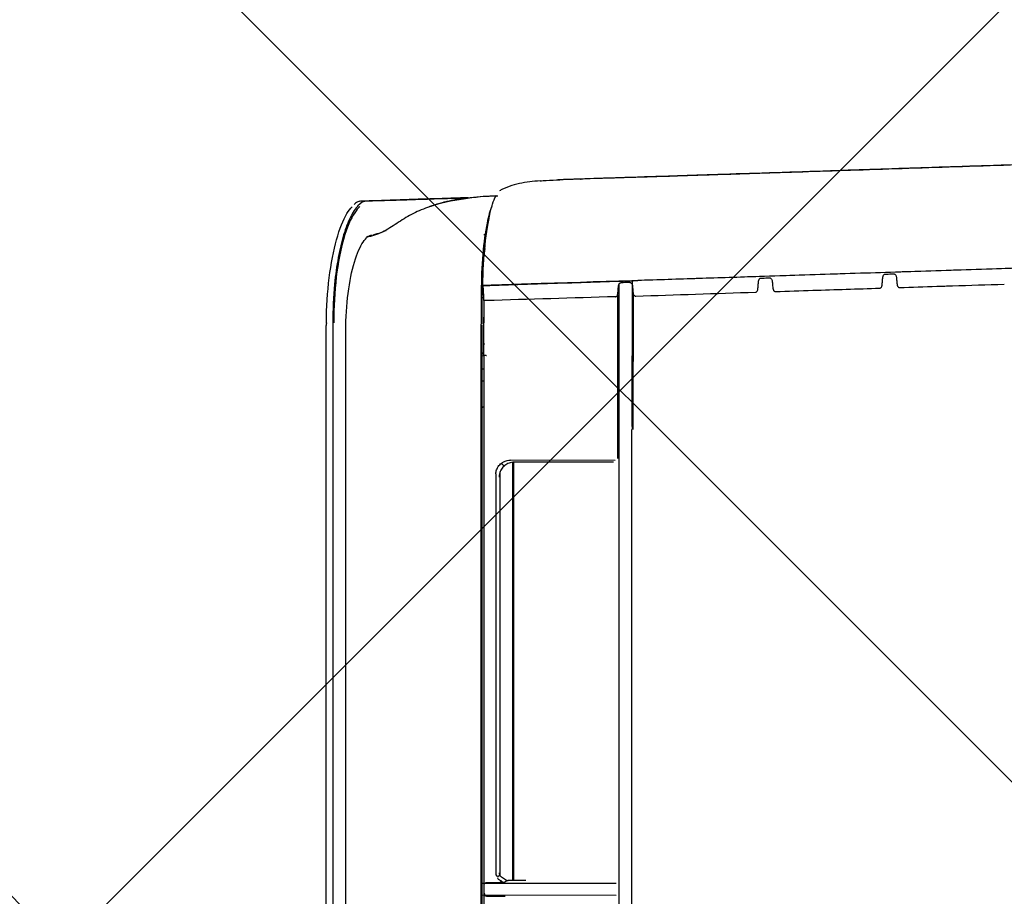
# Model space of a CAD drawing. Header units: millimetres. Extents: x 24385 to 79107, y -56478 to -23676.
# Tile 96 of 256: x 29196 to 29216, y -35213 to -35195. Entities that reach past the tile are written whole.
import ezdxf

# ---------------------------------------------------------------- set-up
doc = ezdxf.new("R2010")
doc.units = ezdxf.units.MM
doc.header["$LTSCALE"] = 2
doc.linetypes.add('DASHED', pattern=[19.05, 12.7, -6.35])
doc.layers.add('0_OPIS', color=7, linetype='Continuous', lineweight=13)
doc.layers.add('A_KRESKOWANIE', color=9, linetype='Continuous', lineweight=0)
for name, color, linetype in [('3DPLAN_A_OPIS', 8, 'Continuous'), ('IS_freon_urządzenia', 3, 'DASHED'), ('IS_KLIM_urządzenia', 3, 'Continuous')]:
    doc.layers.add(name, color=color, linetype=linetype)
doc.styles.add('ARIAL', font='arial.ttf')

# ---------------------------------------------------------------- blocks, each defined once
blk = doc.blocks.new('G$C8A3076D4')
at = {"layer": 'IS_KLIM_urządzenia', "linetype": 'Continuous'}
for p, q in [((0, 25.983), (0.687, 5.033)), ((2.96, 6.647), (6.048, 6.64)), ((6.111, 6.672), (3.17, 6.674)), ((4.742, 6.649), (6.104, 6.646)), ((98.423, 6.636), (6.111, 6.64)), ((2.963, 6.357), (5.976, 6.359)), ((3.184, 6.331), (6.742, 6.331)), ((98.561, 6.362), (5.976, 6.362)), ((6.79, 6.277), (6.778, 4.001)), ((15.978, 6.297), (15.981, 3.358)), ((16.237, 6.297), (16.234, 3.358)), ((15.915, 4.076), (6.825, 4.076)), ((6.828, 4.049), (15.915, 4.049)), ((15.958, 3.857), (15.911, 3.925)), ((7.074, 3.683), (15.79, 3.688)), ((15.79, 3.688), (15.82, 3.704)), ((15.838, 3.711), (15.797, 3.77)), ((15.857, 3.723), (15.884, 3.737)), ((15.884, 3.737), (15.925, 3.798)), ((4.506, 3.478), (4.506, 3.426)), ((4.51, 3.431), (4.516, 3.387)), ((4.805, 3.387), (4.79, 3.431)), ((16.188, 3.431), (16.027, 3.431)), ((3.252, 3.418), (3.25, 3.391)), ((3.812, 3.367), (3.823, 3.367)), ((100.699, 3.367), (3.823, 3.367)), ((99.292, 3.387), (3.847, 3.387)), ((3.957, 3.397), (3.957, 3.387)), ((3.792, 0.001), (3.792, 0.001))]:
    blk.add_line(p, q, dxfattribs=at)
blk.add_ellipse((16.188, 3.485), major_axis=(0, 0.0539), ratio=0.991444, start_param=3.141593, end_param=4.704533, dxfattribs=at)
for points, knots in [([(2.359, 22.596), (2.457, 19.608), (2.555, 16.62), (2.749, 10.647), (2.846, 7.664), (2.943, 4.684)], [0, 0, 0, 0, 0.5, 0.5, 1, 1, 1, 1]), ([(2.365, 22.46), (2.373, 22.204), (2.381, 21.948), (2.428, 20.523), (2.466, 19.353), (2.523, 17.599), (2.543, 17.015), (2.581, 15.845), (2.6, 15.261), (2.638, 14.092), (2.657, 13.507), (2.695, 12.339), (2.714, 11.754), (2.752, 10.586), (2.771, 10.002), (2.804, 8.976), (2.818, 8.535), (2.847, 7.652), (2.861, 7.21), (2.876, 6.769)], [0, 0, 0, 0, 0.048883, 0.048883, 0.272343, 0.272343, 0.384073, 0.384073, 0.495803, 0.495803, 0.607534, 0.607534, 0.719264, 0.719264, 0.830995, 0.830995, 0.915496, 0.915496, 1, 1, 1, 1]), ([(0.199, 19.964), (0.206, 19.764), (0.227, 19.131), (0.264, 18.016), (0.307, 16.715), (0.349, 15.452), (0.388, 14.269), (0.427, 13.09), (0.465, 11.946), (0.5, 10.868), (0.532, 9.88), (0.561, 9.002), (0.585, 8.25), (0.605, 7.647), (0.619, 7.192), (0.629, 6.858), (0.638, 6.581), (0.644, 6.355), (0.65, 6.176), (0.653, 6.074), (0.654, 6.032), (0.654, 6.026)], [0, 0, 0, 0, 0.033666, 0.107152, 0.188672, 0.254968, 0.32369, 0.393542, 0.463176, 0.531284, 0.596616, 0.657927, 0.714027, 0.76367, 0.806317, 0.842985, 0.874976, 0.91706, 0.955436, 0.994067, 1, 1, 1, 1]), ([(0.273, 17.648), (0.284, 17.31), (0.306, 16.659), (0.336, 15.724), (0.371, 14.666), (0.409, 13.494), (0.452, 12.193), (0.493, 10.954), (0.532, 9.752), (0.568, 8.659), (0.599, 7.7), (0.624, 6.953), (0.641, 6.416), (0.654, 6.046), (0.664, 5.728), (0.67, 5.553), (0.671, 5.519), (0.671, 5.527), (0.67, 5.542), (0.67, 5.545), (0.672, 5.499), (0.674, 5.413), (0.678, 5.309), (0.681, 5.207), (0.683, 5.158)], [0, 0, 0, 0, 0.029957, 0.057832, 0.083663, 0.125308, 0.165156, 0.206063, 0.246644, 0.289451, 0.326935, 0.365342, 0.405675, 0.442277, 0.483427, 0.560139, 0.636785, 0.663365, 0.713506, 0.796381, 0.866824, 0.914114, 0.958497, 1, 1, 1, 1]), ([(3.027, 12.461), (3.018, 12.732), (3.009, 13.003), (2.997, 13.386), (2.993, 13.498), (2.99, 13.61)], [0, 0, 0, 0, 0.707433, 0.707433, 1, 1, 1, 1]), ([(2.956, 12.405), (2.97, 12.406), (2.985, 12.41), (3.003, 12.421), (3.007, 12.424), (3.015, 12.431), (3.019, 12.435), (3.023, 12.444), (3.025, 12.447), (3.027, 12.454), (3.027, 12.458), (3.027, 12.461)], [0, 0, 0, 0, 0.485389, 0.485389, 0.643814, 0.643814, 0.804019, 0.804019, 0.909153, 0.909153, 1, 1, 1, 1]), ([(2.73, 12.335), (2.73, 12.339), (2.73, 12.343), (2.733, 12.351), (2.734, 12.355), (2.74, 12.363), (2.744, 12.367), (2.756, 12.377), (2.764, 12.382), (2.782, 12.388), (2.791, 12.39), (2.801, 12.391)], [0, 0, 0, 0, 0.112733, 0.112733, 0.224005, 0.224005, 0.397361, 0.397361, 0.689794, 0.689794, 1, 1, 1, 1]), ([(2.736, 12.147), (2.735, 12.169), (2.734, 12.192), (2.733, 12.238), (2.732, 12.262), (2.731, 12.303), (2.73, 12.319), (2.73, 12.335)], [0, 0, 0, 0, 0.353933, 0.353933, 0.742433, 0.742433, 1, 1, 1, 1]), ([(2.801, 12.391), (2.805, 12.392), (2.81, 12.392), (2.845, 12.395), (2.875, 12.398), (2.922, 12.402), (2.939, 12.403), (2.956, 12.405)], [0, 0, 0, 0, 0.093151, 0.093151, 0.677143, 0.677143, 1, 1, 1, 1]), ([(2.802, 12.097), (2.788, 12.098), (2.774, 12.102), (2.757, 12.112), (2.753, 12.115), (2.746, 12.122), (2.742, 12.126), (2.738, 12.135), (2.737, 12.138), (2.736, 12.144), (2.736, 12.145), (2.736, 12.147)], [0, 0, 0, 0, 0.502877, 0.502877, 0.669506, 0.669506, 0.838272, 0.838272, 0.948302, 0.948302, 1, 1, 1, 1]), ([(2.974, 12.081), (2.946, 12.084), (2.917, 12.086), (2.859, 12.091), (2.831, 12.094), (2.802, 12.097)], [0, 0, 0, 0, 0.499601, 0.499601, 1, 1, 1, 1]), ([(3.041, 12.03), (3.041, 12.034), (3.04, 12.038), (3.037, 12.045), (3.035, 12.049), (3.029, 12.058), (3.025, 12.062), (3.012, 12.071), (3.003, 12.075), (2.987, 12.079), (2.981, 12.081), (2.974, 12.081)], [0, 0, 0, 0, 0.106228, 0.106228, 0.237447, 0.237447, 0.435685, 0.435685, 0.773703, 0.773703, 1, 1, 1, 1]), ([(3.114, 9.763), (3.105, 10.033), (3.097, 10.304), (3.072, 11.06), (3.056, 11.545), (3.041, 12.03)], [0, 0, 0, 0, 0.35792, 0.35792, 1, 1, 1, 1]), ([(2.817, 9.636), (2.817, 9.64), (2.817, 9.644), (2.82, 9.652), (2.822, 9.655), (2.827, 9.664), (2.831, 9.668), (2.843, 9.678), (2.851, 9.683), (2.869, 9.689), (2.879, 9.691), (2.889, 9.692)], [0, 0, 0, 0, 0.111721, 0.111721, 0.221996, 0.221996, 0.393756, 0.393756, 0.683537, 0.683537, 1, 1, 1, 1]), ([(2.823, 9.445), (2.822, 9.47), (2.822, 9.494), (2.82, 9.543), (2.819, 9.568), (2.818, 9.607), (2.817, 9.621), (2.817, 9.636)], [0, 0, 0, 0, 0.384828, 0.384828, 0.772078, 0.772078, 1, 1, 1, 1]), ([(2.889, 9.692), (2.893, 9.693), (2.898, 9.693), (2.933, 9.696), (2.963, 9.699), (3.009, 9.703), (3.026, 9.705), (3.042, 9.706)], [0, 0, 0, 0, 0.088908, 0.088908, 0.67875, 0.67875, 1, 1, 1, 1]), ([(3.042, 9.706), (3.057, 9.707), (3.072, 9.711), (3.09, 9.722), (3.094, 9.725), (3.102, 9.732), (3.106, 9.737), (3.111, 9.745), (3.112, 9.749), (3.114, 9.756), (3.114, 9.759), (3.114, 9.763)], [0, 0, 0, 0, 0.483859, 0.483859, 0.642104, 0.642104, 0.802108, 0.802108, 0.906882, 0.906882, 1, 1, 1, 1]), ([(2.889, 9.395), (2.875, 9.396), (2.861, 9.4), (2.844, 9.41), (2.84, 9.413), (2.833, 9.42), (2.829, 9.425), (2.825, 9.433), (2.824, 9.436), (2.823, 9.442), (2.823, 9.444), (2.823, 9.445)], [0, 0, 0, 0, 0.504394, 0.504394, 0.671361, 0.671361, 0.840493, 0.840493, 0.951097, 0.951097, 1, 1, 1, 1]), ([(3.063, 9.379), (3.034, 9.382), (3.005, 9.385), (2.947, 9.39), (2.918, 9.392), (2.889, 9.395)], [0, 0, 0, 0, 0.499628, 0.499628, 1, 1, 1, 1]), ([(3.128, 9.329), (3.128, 9.333), (3.127, 9.337), (3.125, 9.344), (3.123, 9.348), (3.117, 9.356), (3.112, 9.361), (3.099, 9.37), (3.09, 9.374), (3.075, 9.378), (3.069, 9.379), (3.063, 9.379)], [0, 0, 0, 0, 0.107208, 0.107208, 0.239667, 0.239667, 0.439841, 0.439841, 0.781249, 0.781249, 1, 1, 1, 1]), ([(2.983, 3.452), (2.975, 3.722), (2.966, 3.992), (2.948, 4.552), (2.938, 4.842), (2.911, 5.677), (2.893, 6.223), (2.876, 6.769)], [0, 0, 0, 0, 0.244148, 0.244148, 0.506496, 0.506496, 1, 1, 1, 1]), ([(2.88, 6.644), (2.879, 6.683), (2.877, 6.722), (2.876, 6.764), (2.876, 6.766), (2.876, 6.769)], [0, 0, 0, 0, 0.935275, 0.935275, 1, 1, 1, 1]), ([(2.88, 6.644), (2.892, 6.645), (2.904, 6.646), (2.946, 6.65), (2.977, 6.653), (3.037, 6.658), (3.067, 6.661), (3.112, 6.665), (3.126, 6.666), (3.141, 6.667)], [0, 0, 0, 0, 0.138812, 0.138812, 0.486574, 0.486574, 0.834336, 0.834336, 1, 1, 1, 1]), ([(2.88, 6.644), (2.898, 6.646), (2.917, 6.647), (2.954, 6.651), (2.972, 6.652), (2.991, 6.654)], [0, 0, 0, 0, 0.496946, 0.496946, 1, 1, 1, 1]), ([(2.917, 6.597), (2.917, 6.601), (2.918, 6.605), (2.92, 6.613), (2.922, 6.616), (2.927, 6.625), (2.931, 6.629), (2.943, 6.639), (2.952, 6.644), (2.97, 6.651), (2.981, 6.653), (2.991, 6.654)], [0, 0, 0, 0, 0.108819, 0.108819, 0.216179, 0.216179, 0.384184, 0.384184, 0.669918, 0.669918, 1, 1, 1, 1]), ([(3.141, 6.667), (3.155, 6.669), (3.171, 6.673), (3.189, 6.683), (3.193, 6.687), (3.201, 6.694), (3.205, 6.698), (3.21, 6.707), (3.211, 6.71), (3.213, 6.718), (3.214, 6.721), (3.213, 6.725)], [0, 0, 0, 0, 0.481243, 0.481243, 0.639434, 0.639434, 0.799357, 0.799357, 0.903811, 0.903811, 1, 1, 1, 1]), ([(2.917, 6.597), (2.918, 6.568), (2.919, 6.54), (2.922, 6.474), (2.923, 6.437), (2.924, 6.4)], [0, 0, 0, 0, 0.433554, 0.433554, 1, 1, 1, 1]), ([(2.993, 6.351), (2.978, 6.352), (2.963, 6.356), (2.945, 6.367), (2.941, 6.37), (2.934, 6.377), (2.93, 6.381), (2.927, 6.389), (2.925, 6.392), (2.925, 6.397), (2.924, 6.399), (2.924, 6.4)], [0, 0, 0, 0, 0.532112, 0.532112, 0.691586, 0.691586, 0.85321, 0.85321, 0.957148, 0.957148, 1, 1, 1, 1]), ([(3.155, 6.337), (3.141, 6.338), (3.127, 6.34), (3.082, 6.343), (3.051, 6.346), (3.012, 6.349), (3.003, 6.35), (2.993, 6.351)], [0, 0, 0, 0, 0.263963, 0.263963, 0.83078, 0.83078, 1, 1, 1, 1]), ([(3.227, 6.286), (3.227, 6.289), (3.227, 6.293), (3.224, 6.3), (3.222, 6.304), (3.216, 6.312), (3.211, 6.316), (3.198, 6.326), (3.189, 6.33), (3.171, 6.335), (3.163, 6.337), (3.155, 6.337)], [0, 0, 0, 0, 0.097089, 0.097089, 0.218134, 0.218134, 0.405292, 0.405292, 0.736405, 0.736405, 1, 1, 1, 1]), ([(0.71, 4.646), (0.706, 4.691), (0.695, 4.834), (0.689, 4.977), (0.685, 5.076)], [0, 0, 0, 0, 0.311423, 1, 1, 1, 1]), ([(0.71, 4.647), (0.716, 4.495), (0.747, 4.271), (0.822, 3.972), (0.889, 3.831), (0.928, 3.762)], [0, 0, 0, 0, 0.497625, 0.747719, 1, 1, 1, 1]), ([(2.943, 4.684), (2.943, 4.679), (2.943, 4.673), (2.948, 4.525), (2.952, 4.383), (2.962, 4.099), (2.966, 3.957), (2.975, 3.693), (2.979, 3.571), (2.983, 3.449)], [0, 0, 0, 0, 0.013409, 0.013409, 0.358345, 0.358345, 0.703282, 0.703282, 1, 1, 1, 1]), ([(6.825, 4.078), (6.825, 4.042), (6.832, 4.006), (6.855, 3.938), (6.873, 3.906), (6.918, 3.85), (6.946, 3.825), (7.007, 3.788), (7.041, 3.774), (7.076, 3.766), (7.099, 3.761), (7.123, 3.758), (7.147, 3.758)], [0, 0, 0, 0, 0.215032, 0.215032, 0.430159, 0.430159, 0.644014, 0.644014, 0.857705, 0.857705, 0.857705, 1, 1, 1, 1]), ([(6.816, 3.851), (6.803, 3.876), (6.793, 3.903), (6.781, 3.954), (6.778, 3.977), (6.778, 4.001)], [0, 0, 0, 0, 0.551009, 0.551009, 1, 1, 1, 1]), ([(6.858, 3.806), (6.858, 3.806), (6.858, 3.807), (6.873, 3.829), (6.888, 3.85), (6.902, 3.87)], [0, 0, 0, 0, 0.025027, 0.025027, 1, 1, 1, 1]), ([(15.896, 3.893), (15.902, 3.902), (15.907, 3.911), (15.913, 3.931), (15.915, 3.942), (15.915, 3.952)], [0, 0, 0, 0, 0.497999, 0.497999, 1, 1, 1, 1]), ([(15.961, 3.885), (15.961, 3.874), (15.96, 3.864), (15.954, 3.844), (15.949, 3.834), (15.943, 3.826)], [0, 0, 0, 0, 0.498993, 0.498993, 1, 1, 1, 1]), ([(2.988, 3.401), (2.676, 3.405), (2.374, 3.424), (1.833, 3.481), (1.589, 3.518), (1.211, 3.605), (1.088, 3.654), (1.02, 3.701), (1.02, 3.701), (1.02, 3.701)], [0, 0, 0, 0, 0.333257, 0.333257, 0.666514, 0.666514, 0.999771, 0.999771, 1, 1, 1, 1]), ([(1.269, 2.241), (1.267, 2.247), (1.255, 2.28), (1.235, 2.336), (1.212, 2.407), (1.194, 2.468), (1.18, 2.52), (1.123, 2.735), (1.059, 3.127), (1.037, 3.507), (1.027, 3.698)], [0, 0, 0, 0, 0.013353, 0.070101, 0.120014, 0.163088, 0.199314, 0.228685, 0.614271, 1, 1, 1, 1]), ([(1.039, 3.728), (1.044, 3.475), (1.091, 2.975), (1.22, 2.357), (1.408, 1.889), (1.603, 1.57), (1.816, 1.267), (1.896, 1.036), (1.927, 0.917)], [0, 0, 0, 0, 0.249994, 0.501875, 0.628012, 0.753129, 0.876557, 1, 1, 1, 1]), ([(7.074, 3.683), (7.046, 3.685), (7.019, 3.691), (6.958, 3.712), (6.926, 3.73), (6.87, 3.775), (6.846, 3.802), (6.823, 3.838), (6.82, 3.844), (6.816, 3.851)], [0, 0, 0, 0, 0.262425, 0.262425, 0.599417, 0.599417, 0.933541, 0.933541, 1, 1, 1, 1]), ([(15.748, 3.758), (15.76, 3.758), (15.772, 3.76), (15.795, 3.768), (15.806, 3.774), (15.823, 3.788), (15.831, 3.796), (15.837, 3.805)], [0, 0, 0, 0, 0.347363, 0.347363, 0.69495, 0.69495, 1, 1, 1, 1]), ([(15.96, 3.485), (15.96, 3.553), (15.961, 3.623), (15.961, 3.692), (15.961, 3.719), (15.961, 3.745), (15.961, 3.771)], [0, 0, 0, 0, 0.716613, 0.726525, 0.726525, 1, 1, 1, 1]), ([(1.261, 3.595), (1.352, 3.559), (1.474, 3.525), (1.817, 3.455), (2.047, 3.422), (2.565, 3.379), (2.846, 3.368), (3.356, 3.367), (3.582, 3.367), (3.809, 3.367)], [0, 0, 0, 0, 0.224909, 0.224909, 0.501725, 0.501725, 0.778542, 0.778542, 1, 1, 1, 1]), ([(1.525, 3.535), (1.573, 3.523), (1.624, 3.512), (1.938, 3.448), (2.28, 3.408), (2.843, 3.38), (3.038, 3.378), (3.423, 3.377), (3.616, 3.377), (3.809, 3.377)], [0, 0, 0, 0, 0.09556, 0.09556, 0.54778, 0.54778, 0.77389, 0.77389, 1, 1, 1, 1]), ([(3.808, 3.386), (3.511, 3.387), (3.212, 3.388), (2.627, 3.406), (2.34, 3.425), (2.093, 3.456)], [0, 0, 0, 0, 0.5, 0.5, 1, 1, 1, 1]), ([(2.988, 3.403), (2.988, 3.403), (2.987, 3.403), (2.987, 3.404), (2.986, 3.406), (2.986, 3.413), (2.985, 3.417), (2.985, 3.426), (2.984, 3.432), (2.984, 3.442), (2.984, 3.447), (2.983, 3.452)], [0, 0, 0, 0, 0.106445, 0.106445, 0.352795, 0.352795, 0.594113, 0.594113, 0.822985, 0.822985, 1, 1, 1, 1]), ([(2.983, 3.449), (2.983, 3.443), (2.983, 3.437), (2.984, 3.426), (2.984, 3.421), (2.985, 3.412), (2.985, 3.409), (2.986, 3.403), (2.986, 3.401), (2.987, 3.4), (2.987, 3.4), (2.988, 3.401)], [0, 0, 0, 0, 0.201803, 0.201803, 0.403615, 0.403615, 0.605294, 0.605294, 0.806821, 0.806821, 1, 1, 1, 1]), ([(3.311, 3.472), (3.312, 3.466), (3.312, 3.46), (3.311, 3.449), (3.311, 3.444), (3.31, 3.435), (3.31, 3.431), (3.308, 3.425), (3.308, 3.423), (3.306, 3.421), (3.306, 3.421), (3.305, 3.421)], [0, 0, 0, 0, 0.21837, 0.21837, 0.436709, 0.436709, 0.655595, 0.655595, 0.876325, 0.876325, 1, 1, 1, 1]), ([(4.506, 3.426), (4.423, 3.426), (4.339, 3.425), (4.163, 3.424), (4.071, 3.424), (3.887, 3.423), (3.794, 3.422), (3.693, 3.422), (3.684, 3.422), (3.675, 3.422)], [0, 0, 0, 0, 0.301358, 0.301358, 0.634523, 0.634523, 0.967925, 0.967925, 1, 1, 1, 1]), ([(6.776, 3.431), (6.74, 3.431), (6.704, 3.431), (6.524, 3.431), (6.38, 3.431), (5.66, 3.431), (5.083, 3.431), (4.506, 3.431)], [0, 0, 0, 0, 0.04754, 0.04754, 0.237701, 0.237701, 1, 1, 1, 1]), ([(4.506, 3.431), (4.506, 3.429), (4.506, 3.428), (4.506, 3.426), (4.506, 3.426), (4.506, 3.426)], [0, 0, 0, 0, 0.565756, 0.565756, 1, 1, 1, 1]), ([(16.007, 3.431), (15.989, 3.431), (15.971, 3.431), (14.934, 3.431), (13.914, 3.431), (11.875, 3.431), (10.855, 3.431), (8.815, 3.431), (7.796, 3.431), (6.776, 3.431)], [0, 0, 0, 0, 0.005843, 0.005843, 0.337146, 0.337146, 0.668573, 0.668573, 1, 1, 1, 1]), ([(16.007, 3.431), (16.007, 3.431), (16.007, 3.431), (16.004, 3.431), (16.002, 3.431), (15.993, 3.433), (15.987, 3.436), (15.977, 3.443), (15.973, 3.448), (15.967, 3.457), (15.965, 3.461), (15.962, 3.47), (15.961, 3.475), (15.96, 3.48)], [0, 0, 0, 0, 0.005136, 0.005136, 0.134859, 0.134859, 0.438216, 0.438216, 0.671327, 0.671327, 0.834925, 0.834925, 1, 1, 1, 1]), ([(16.027, 3.431), (16.022, 3.431), (16.018, 3.431), (16.011, 3.431), (16.009, 3.431), (16.007, 3.431)], [0, 0, 0, 0, 0.716236, 0.716236, 1, 1, 1, 1]), ([(16.208, 3.431), (16.203, 3.431), (16.199, 3.431), (16.192, 3.431), (16.19, 3.431), (16.188, 3.431)], [0, 0, 0, 0, 0.717891, 0.717891, 1, 1, 1, 1]), ([(16.255, 3.48), (16.255, 3.475), (16.254, 3.47), (16.251, 3.461), (16.249, 3.457), (16.243, 3.448), (16.239, 3.443), (16.229, 3.436), (16.223, 3.433), (16.214, 3.431), (16.211, 3.431), (16.208, 3.431), (16.208, 3.431), (16.208, 3.431)], [0, 0, 0, 0, 0.165643, 0.165643, 0.32982, 0.32982, 0.562994, 0.562994, 0.865518, 0.865518, 0.994851, 0.994851, 1, 1, 1, 1]), ([(23.131, 3.431), (23.113, 3.431), (23.095, 3.431), (21.941, 3.431), (20.806, 3.431), (18.534, 3.431), (17.398, 3.431), (16.244, 3.431), (16.226, 3.431), (16.208, 3.431)], [0, 0, 0, 0, 0.007798, 0.007798, 0.5, 0.5, 0.992202, 0.992202, 1, 1, 1, 1]), ([(3.812, 3.386), (3.811, 3.386), (3.811, 3.386), (3.81, 3.386), (3.81, 3.386), (3.809, 3.386), (3.809, 3.386), (3.809, 3.386), (3.808, 3.386), (3.808, 3.386)], [0, 0, 0, 0, 0.264357, 0.264357, 0.528714, 0.528714, 0.793072, 0.793072, 1, 1, 1, 1]), ([(3.821, 3.386), (3.821, 3.386), (3.82, 3.386), (3.818, 3.386), (3.817, 3.386), (3.815, 3.386), (3.813, 3.386), (3.812, 3.386)], [0, 0, 0, 0, 0.251331, 0.251331, 0.502661, 0.502661, 1, 1, 1, 1]), ([(1.075, 3.08), (1.082, 2.855), (1.088, 2.672), (1.102, 2.245), (1.108, 2.072), (1.116, 1.823), (1.118, 1.754), (1.121, 1.67), (1.122, 1.655), (1.122, 1.634), (1.122, 1.651), (1.128, 1.456), (1.135, 1.235), (1.151, 0.772)], [0, 0, 0, 0, 0.072203, 0.072203, 0.204745, 0.204745, 0.337288, 0.337288, 0.46983, 0.46983, 0.734915, 0.734915, 1, 1, 1, 1]), ([(1.148, 0.839), (1.133, 1.308), (1.126, 1.523), (1.12, 1.712), (1.12, 1.693), (1.119, 1.726), (1.118, 1.765), (1.105, 2.159), (1.099, 2.339), (1.085, 2.76), (1.081, 2.905), (1.075, 3.076)], [0, 0, 0, 0, 0.269446, 0.269446, 0.538893, 0.538893, 0.808339, 0.808339, 0.943063, 0.943063, 1, 1, 1, 1]), ([(1.205, 2.43), (1.186, 2.494), (1.15, 2.627), (1.108, 2.829), (1.089, 2.967), (1.079, 3.036)], [0, 0, 0, 0, 0.32585, 0.663058, 1, 1, 1, 1]), ([(1.88, 1.015), (1.865, 1.075), (1.84, 1.172), (1.802, 1.264), (1.786, 1.298)], [0, 0, 0, 0, 0.623337, 1, 1, 1, 1]), ([(1.148, 0.865), (1.15, 0.808), (1.184, 0.749), (1.308, 0.633), (1.393, 0.578), (1.606, 0.471), (1.734, 0.421), (2.032, 0.331), (2.197, 0.292), (2.557, 0.226), (2.753, 0.199), (3.223, 0.155), (3.507, 0.14), (3.791, 0.142)], [0, 0, 0, 0, 0.173964, 0.173964, 0.328898, 0.328898, 0.483833, 0.483833, 0.638768, 0.638768, 0.793703, 0.793703, 1, 1, 1, 1]), ([(3.965, 0.425), (3.685, 0.424), (3.409, 0.441), (2.898, 0.506), (2.666, 0.554), (2.286, 0.668), (2.137, 0.734), (1.941, 0.865), (1.891, 0.93), (1.884, 0.992)], [0, 0, 0, 0, 0.25, 0.25, 0.5, 0.5, 0.75, 0.75, 1, 1, 1, 1]), ([(1.155, 0.739), (1.154, 0.736), (1.152, 0.701), (1.176, 0.653), (1.209, 0.614), (1.221, 0.603)], [0, 0, 0, 0, 0.066039, 0.734531, 1, 1, 1, 1]), ([(1.265, 0.729), (1.299, 0.693), (1.344, 0.655), (1.531, 0.531), (1.724, 0.446), (2.441, 0.24), (3.109, 0.159), (3.791, 0.161)], [0, 0, 0, 0, 0.126558, 0.126558, 0.417705, 0.417705, 1, 1, 1, 1]), ([(3.792, 0.001), (3.457, 0.004), (3.125, 0.026), (2.51, 0.102), (2.225, 0.157), (1.75, 0.288), (1.555, 0.366), (1.359, 0.484), (1.309, 0.522), (1.273, 0.56)], [0, 0, 0, 0, 0.288908, 0.288908, 0.577815, 0.577815, 0.866723, 0.866723, 1, 1, 1, 1]), ([(52.268, 0.427), (44.218, 0.427), (32.142, 0.427), (18.053, 0.427), (11.009, 0.427), (7.487, 0.427), (5.726, 0.427), (4.939, 0.427), (4.625, 0.427), (4.499, 0.426), (4.279, 0.426), (4.09, 0.426), (3.965, 0.425)], [0, 0, 0, 0, 0.5, 0.75, 0.875, 0.9375, 0.96875, 0.984375, 0.986328, 0.988281, 0.992187, 1, 1, 1, 1]), ([(3.791, 0.141), (3.974, 0.142), (4.158, 0.142), (5.004, 0.142), (5.666, 0.142), (7.654, 0.142), (8.979, 0.142), (12.954, 0.142), (20.905, 0.142), (28.856, 0.142), (40.194, 0.142), (46.231, 0.142), (52.269, 0.142)], [0, 0, 0, 0, 0.01135, 0.01135, 0.052352, 0.052352, 0.134355, 0.134355, 0.298362, 0.626375, 0.626375, 1, 1, 1, 1]), ([(52.269, 0), (52.233, 0), (52.197, 0), (52.017, 0), (51.873, 0), (51.154, 0), (50.578, 0), (47.701, 0), (45.399, 0), (33.89, 0), (24.683, 0), (14.401, 0), (13.326, 0), (9.486, 0), (6.721, 0), (3.956, 0)], [0, 0, 0, 0, 0.002233, 0.002233, 0.011167, 0.011167, 0.0469, 0.0469, 0.189833, 0.189833, 0.761567, 0.761567, 0.828318, 0.828318, 1, 1, 1, 1])]:
    blk.add_open_spline(points, degree=3, knots=knots, dxfattribs=at)
for points, degree in [([(2.99, 13.61), (2.978, 13.985), (2.966, 14.361), (2.954, 14.737)], 3), ([(3.213, 6.725), (3.185, 7.593), (3.157, 8.461), (3.128, 9.329)], 3), ([(3.227, 6.286), (3.257, 5.348), (3.284, 4.41), (3.311, 3.473)], 3), ([(6.825, 6.24), (6.825, 5.519), (6.825, 4.798), (6.825, 4.078)], 3), ([(0.683, 5.158), (0.684, 5.131), (0.685, 5.103), (0.685, 5.076)], 3), ([(15.916, 4.336), (15.915, 4.208), (15.915, 4.08), (15.915, 3.952)], 3), ([(15.837, 3.805), (15.857, 3.834), (15.877, 3.864), (15.896, 3.893)], 3), ([(15.961, 3.771), (15.961, 3.809), (15.961, 3.847), (15.961, 3.885)], 3), ([(16.254, 3.8), (16.254, 3.828), (16.254, 3.857), (16.254, 3.885)], 3), ([(0.916, 3.779), (0.913, 3.785), (0.911, 3.791), (0.909, 3.797)], 3), ([(15.806, 3.776), (7.043, 3.776)], 1), ([(15.918, 3.805), (15.92, 3.802), (15.922, 3.799), (15.924, 3.796)], 3), ([(15.943, 3.826), (15.937, 3.816), (15.93, 3.806), (15.924, 3.797)], 3), ([(15.924, 3.796), (15.936, 3.788), (15.949, 3.78), (15.961, 3.771)], 3), ([(16.254, 3.77), (16.254, 3.78), (16.254, 3.79), (16.254, 3.8)], 3), ([(16.255, 3.485), (16.255, 3.58), (16.255, 3.675), (16.254, 3.77)], 3), ([(1.873, 3.427), (1.873, 3.44), (1.873, 3.453), (1.873, 3.466)], 3), ([(2.178, 3.445), (2.31, 3.428), (2.443, 3.411), (2.576, 3.394)], 3), ([(3.311, 3.473), (3.311, 3.473), (3.311, 3.472), (3.311, 3.472)], 3), ([(4.238, 3.425), (4.256, 3.425), (4.275, 3.425)], 2), ([(4.455, 3.397), (4.453, 3.407), (4.452, 3.416), (4.45, 3.426)], 3), ([(4.451, 3.426), (4.451, 3.424), (4.452, 3.422), (4.452, 3.421)], 3), ([(4.458, 3.387), (4.456, 3.4), (4.453, 3.413), (4.451, 3.426)], 3), ([(4.457, 3.426), (4.459, 3.413), (4.462, 3.4), (4.465, 3.387)], 3), ([(4.506, 3.478), (4.506, 3.479), (4.506, 3.481), (4.506, 3.483)], 3), ([(4.506, 3.478), (4.506, 3.462), (4.506, 3.447), (4.506, 3.431)], 3), ([(5.061, 3.431), (5.061, 3.416), (5.061, 3.402), (5.061, 3.387)], 3), ([(5.634, 3.387), (5.627, 3.402), (5.62, 3.416), (5.613, 3.431)], 3), ([(15.96, 3.48), (15.96, 3.482), (15.96, 3.483), (15.96, 3.485)], 3), ([(16.255, 3.485), (16.255, 3.483), (16.255, 3.482), (16.255, 3.48)], 3), ([(2.988, 3.403), (3.305, 3.421)], 1), ([(2.988, 3.401), (2.988, 3.402), (2.988, 3.403), (2.988, 3.404)], 3), ([(3.305, 3.421), (3.425, 3.421)], 1), ([(3.425, 3.421), (3.792, 3.422)], 1), ([(4.459, 3.387), (4.457, 3.399), (4.454, 3.41), (4.452, 3.422)], 3), ([(4.452, 3.421), (4.454, 3.41), (4.456, 3.398), (4.459, 3.387)], 3), ([(4.461, 3.387), (4.458, 3.399), (4.456, 3.41), (4.454, 3.422)], 3), ([(4.463, 3.387), (4.46, 3.399), (4.458, 3.411), (4.456, 3.422)], 3), ([(1.273, 2.231), (1.266, 2.251), (1.259, 2.271), (1.252, 2.292)], 3), ([(1.915, 0.92), (1.932, 0.872)], 1), ([(1.151, 0.772), (1.151, 0.767), (1.151, 0.763), (1.151, 0.759)], 3), ([(1.151, 0.759), (1.151, 0.754), (1.152, 0.749), (1.152, 0.744)], 3), ([(1.153, 0.736), (1.153, 0.736), (1.153, 0.736), (1.153, 0.737)], 3), ([(3.792, 0.001), (3.821, 0), (3.849, 0)], 2), ([(3.956, 0), (3.921, 0), (3.885, 0), (3.849, 0)], 3)]:
    blk.add_open_spline(points, degree=degree, dxfattribs=at)
blk = doc.blocks.new('II pietrooo')
at = {"layer": 'A_KRESKOWANIE', "transparency": 33554687}
h = blk.add_hatch(dxfattribs=at)
h.set_pattern_fill('ANSI37', color=256, scale=5)
h.paths.add_polyline_path([(29041.457, -35023.037), (28860.457, -35023.037), (28860.457, -35014.037), (28745.457, -35014.037), (28674.457, -35014.037), (28674.457, -35084.037), (28697.457, -35084.037), (28697.457, -35187.037), (28685.708, -35187.037), (28685.708, -35200.32), (28674.457, -35200.32), (28674.457, -35444.037), (28826.457, -35444.037), (28826.457, -35302.037), (28932.457, -35302.037), (28932.457, -35444.037), (29175.457, -35444.037), (29175.457, -35404.037), (29226.457, -35404.037), (29226.457, -35014.037), (29156.457, -35014.037), (29041.457, -35014.037)])
h.paths.add_polyline_path([(29052.545, -35277.894), (28844.012, -35277.894), (28844.012, -35222.58), (29052.545, -35222.58)], flags=16)
h.paths.add_polyline_path([(28885.604, -35252.075), (29003.18, -35252.075), (29003.18, -35230.559), (28885.604, -35230.559)], flags=8)
h.paths.add_polyline_path([(28875.265, -35273.795), (28992.841, -35273.795), (28992.841, -35252.279), (28875.265, -35252.279)], flags=8)
h.paths.add_polyline_path([(28840.515, -35146.32), (29083.644, -35146.32), (29083.644, -35200.32), (28840.515, -35200.32)], flags=16)
h.paths.add_polyline_path([(28845.532, -35167.934), (28882.864, -35167.934), (28882.864, -35149.886), (28845.532, -35149.886)], flags=8)
h.paths.add_polyline_path([(28903.238, -35168.138), (29004.566, -35168.138), (29004.566, -35149.73), (28903.238, -35149.73)], flags=8)
h.paths.add_polyline_path([(28902.962, -35198.048), (28949.642, -35198.048), (28949.642, -35177.636), (28902.962, -35177.636)], flags=8)
h.paths.add_polyline_path([(28949.682, -35195.748), (28973.898, -35195.748), (28973.898, -35177.532), (28949.682, -35177.532)], flags=8)
h.paths.add_polyline_path([(28839.9, -35193.689), (28889.252, -35193.689), (28889.252, -35176.842), (28839.9, -35176.842)], flags=24)
h.paths.add_polyline_path([(28987.439, -35040.85), (29026, -35040.85), (29026, -35024.003), (28987.439, -35024.003)], flags=24)
h.paths.add_polyline_path([(28879.457, -35302.037), (28879.457, -35330.037), (28932.457, -35330.037), (28932.457, -35302.037)])
h.paths.add_polyline_path([(28879.457, -35330.037), (28879.457, -35302.037), (28826.457, -35330.037)])
h.paths.add_polyline_path([(28826.457, -35330.037), (28826.457, -35444.037), (28829.457, -35444.037), (28829.457, -35451.375), (28831.55, -35451.375), (28879.457, -35366.786, -0.262592), (28928.411, -35451.375), (28929.457, -35451.375), (28929.457, -35444.037), (28932.457, -35444.037), (28932.457, -35330.037)])
h.paths.add_polyline_path([(28928.411, -35451.375, 0.262592), (28879.457, -35366.786), (28831.55, -35451.375), (28831.55, -35453.468), (28832.597, -35453.468), (28832.597, -35456.607), (28831.55, -35456.607), (28831.55, -35458.7), (28829.457, -35458.7), (28829.457, -35466.037), (28929.457, -35466.037), (28929.457, -35458.7), (28927.364, -35458.7), (28927.364, -35456.607), (28926.318, -35456.607), (28926.318, -35453.468), (28927.364, -35453.468), (28927.364, -35451.375)])
h.paths.add_polyline_path([(28863.408, -35449.188), (28905.68, -35449.188), (28905.68, -35424.888), (28863.408, -35424.888)], flags=24)
h.paths.add_polyline_path([(28879.457, -35302.037), (28826.457, -35302.037), (28826.457, -35330.037)])
at = {"layer": '3DPLAN_A_OPIS', "color": 1, "lineweight": 30, "style": 'ARIAL'}
for tag, p in [('WYŁĄCZONE', (29640.582, -35218.771)), ('WYŁĄCZONE', (30122.415, -35218.771)), ('Z_OPRACOWANIA', (29630.242, -35241.206)), ('Z_OPRACOWANIA', (30112.076, -35241.206)), ('WYŁĄCZONE', (28887.308, -35245.559)), ('Z_OPRACOWANIA', (28876.969, -35267.279)), ('WYŁĄCZONE', (30987.797, -35381.78)), ('Z_OPRACOWANIA', (30977.458, -35404.214))]:
    blk.add_attdef(tag, p, '', height=12, dxfattribs=at)

msp = doc.modelspace()

# ---------------------------------------------------------------- block references
at = {"layer": '0_OPIS'}
msp.add_blockref('II pietrooo', (0, 0), dxfattribs=at)
at = {"layer": 'IS_freon_urządzenia', "xscale": 0.9269462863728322, "yscale": 0.9269462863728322, "zscale": 0.9269462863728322, "rotation": 270}
msp.add_blockref('G$C8A3076D4', (29202.372, -35197.716), dxfattribs=at)

doc.saveas('drawing.dxf')
